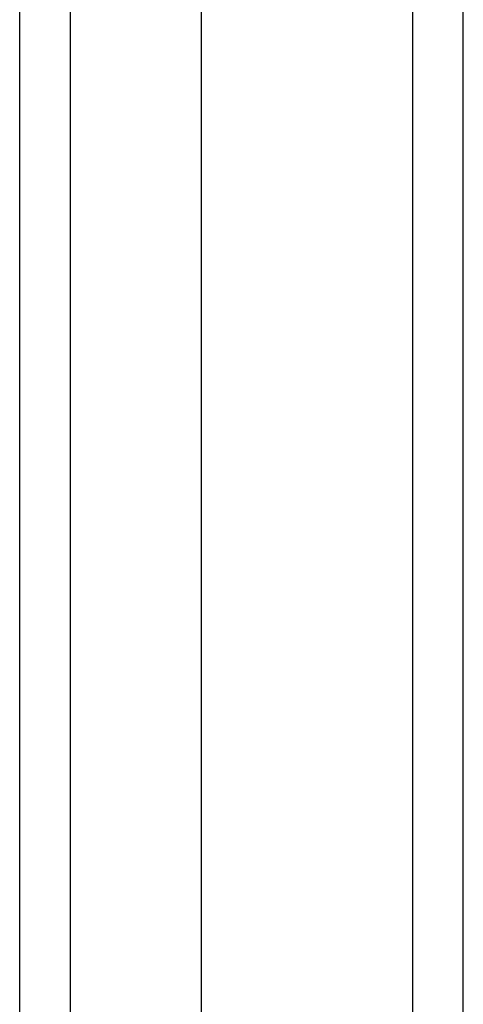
# Model space of a CAD drawing. Header units: inches. Extents: x 18 to 229, y 20 to 132.
# Tile 55 of 115: x 133.981 to 134.847, y 76.518 to 78.441. Entities that reach past the tile are written whole.
import ezdxf

# ---------------------------------------------------------------- set-up
doc = ezdxf.new("R2010")
doc.units = ezdxf.units.IN
doc.header["$MEASUREMENT"] = 0
doc.layers.add('Visible Edges(ANSI)', color=7, linetype='Continuous', lineweight=25)
doc.layers.add('Visible Tangent Edges(ANSI)', color=7, linetype='Continuous', lineweight=25)

msp = doc.modelspace()

# ---------------------------------------------------------------- linework, layer by layer
at = {"layer": 'Visible Edges(ANSI)'}
for p, q in [((134.8468, 47.3919), (134.8468, 107.1939)), ((134.335, 106.5843), (134.335, 48.0016)), ((133.9806, 48.1901), (133.9806, 106.3958))]:
    msp.add_line(p, q, dxfattribs=at)
at = {"layer": 'Visible Tangent Edges(ANSI)'}
for p, q in [((134.7478, 107.1939), (134.7478, 47.3919)), ((134.0796, 48.0601), (134.0796, 106.5258))]:
    msp.add_line(p, q, dxfattribs=at)

doc.saveas('drawing.dxf')
